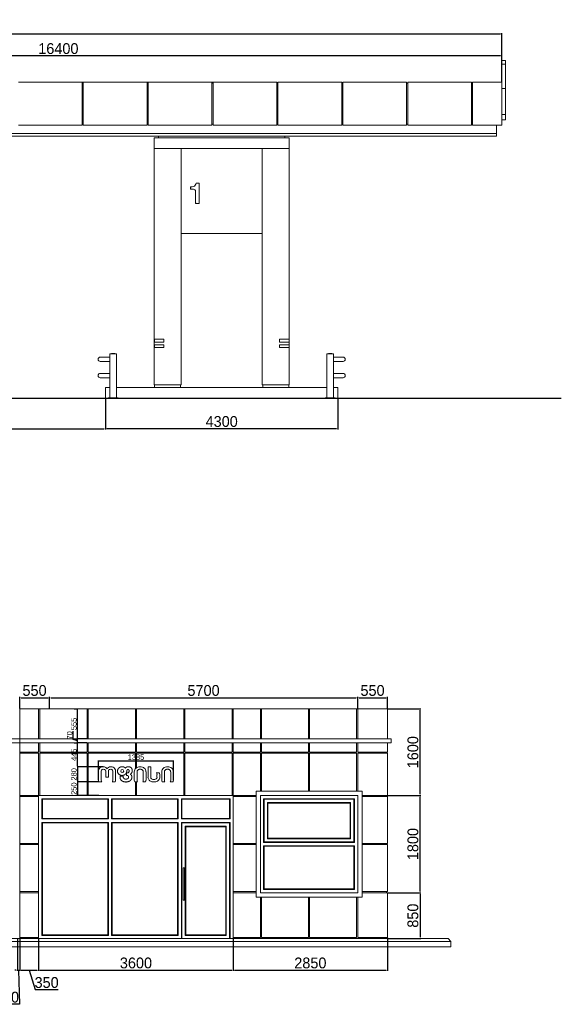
# Model space of a CAD drawing. Header units: feet. Extents: x 1702076 to 2088321, y 4853006 to 4922488.
# Tile 16 of 25: x 1840060 to 1850075, y 4870465 to 4888685. Entities that reach past the tile are written whole.
import ezdxf

# ---------------------------------------------------------------- set-up
doc = ezdxf.new("R2010")
doc.units = ezdxf.units.FT
doc.header["$MEASUREMENT"] = 0
doc.header["$PDMODE"] = 98
doc.header["$PDSIZE"] = 0.3
doc.dimstyles.new('ISO-25', dxfattribs={"dimscale": 15, "dimtxt": 20, "dimasz": 2.5, "dimexe": 1.25, "dimexo": 0.625, "dimgap": 3, "dimtad": 1, "dimdec": 0, "dimtxsty": 'Standard', "dimcen": 2.5, "dimadec": 0, "dimazin": 0, "dimtfac": 1, "dimtdec": 0, "dimtmove": 0, "dimatfit": 3, "dimfxl": 1.25, "dimarcsym": 0})

# ---------------------------------------------------------------- blocks, each defined once
blk = doc.blocks.new('*D5366')
at = {"color": 0, "lineweight": -2, "transparency": 16777216}
for p, q in [((1828675, 4887537), (1828675, 4888435)), ((1828700, 4888422), (1848950, 4888422)), ((1848975, 4887537), (1848975, 4888435))]:
    blk.add_line(p, q, dxfattribs=at)
at = {"color": 0, "lineweight": 5, "transparency": 16777216}
for points in [[(1828700, 4888426), (1828700, 4888418), (1828675, 4888422)], [(1848950, 4888426), (1848950, 4888418), (1848975, 4888422)]]:
    blk.add_solid(points, dxfattribs=at)
at = {"layer": 'Defpoints', "color": 0, "lineweight": 5, "transparency": 16777216}
for p in [(1848975, 4888422), (1828675, 4887530), (1848975, 4887530)]:
    blk.add_point(p, dxfattribs=at)
at = {"color": 0, "lineweight": 5, "transparency": 16777216, "insert": (1838825, 4888554), "char_height": 200, "attachment_point": 5}
blk.add_mtext('20300', dxfattribs=at)
blk = doc.blocks.new('*D5367')
at = {"color": 0, "lineweight": -2, "transparency": 16777216}
for p, q in [((1832575, 4886837), (1832575, 4888030)), ((1848950, 4888017), (1832600, 4888017)), ((1848975, 4887537), (1848975, 4888030))]:
    blk.add_line(p, q, dxfattribs=at)
at = {"color": 0, "lineweight": 5, "transparency": 16777216}
for points in [[(1832600, 4888021), (1832600, 4888013), (1832575, 4888017)], [(1848950, 4888021), (1848950, 4888013), (1848975, 4888017)]]:
    blk.add_solid(points, dxfattribs=at)
at = {"layer": 'Defpoints', "color": 0, "lineweight": 5, "transparency": 16777216}
for p in [(1832575, 4888017), (1848975, 4887530), (1832575, 4886830)]:
    blk.add_point(p, dxfattribs=at)
at = {"color": 0, "lineweight": 5, "transparency": 16777216, "insert": (1840775, 4888149), "char_height": 200, "attachment_point": 5}
blk.add_mtext('16400', dxfattribs=at)
blk = doc.blocks.new('*D5369')
at = {"color": 0, "lineweight": -2, "transparency": 16777216}
for p, q in [((1835875, 4881674), (1835875, 4881104)), ((1841645, 4881674), (1841645, 4881104)), ((1835900, 4881116), (1841620, 4881116))]:
    blk.add_line(p, q, dxfattribs=at)
at = {"color": 0, "lineweight": 5, "transparency": 16777216}
for points in [[(1835900, 4881120), (1835900, 4881112), (1835875, 4881116)], [(1841620, 4881120), (1841620, 4881112), (1841645, 4881116)]]:
    blk.add_solid(points, dxfattribs=at)
at = {"layer": 'Defpoints', "color": 0, "lineweight": 5, "transparency": 16777216}
for p in [(1835875, 4881680), (1841645, 4881680), (1841645, 4881116)]:
    blk.add_point(p, dxfattribs=at)
at = {"color": 0, "lineweight": 5, "transparency": 16777216, "insert": (1838760, 4881248), "char_height": 200, "attachment_point": 5}
blk.add_mtext('5770', dxfattribs=at)
blk = doc.blocks.new('*D5370')
at = {"color": 0, "lineweight": -2, "transparency": 16777216}
for p, q in [((1841645, 4881674), (1841645, 4881104)), ((1845945, 4881674), (1845945, 4881104)), ((1845920, 4881116), (1841670, 4881116))]:
    blk.add_line(p, q, dxfattribs=at)
at = {"color": 0, "lineweight": 5, "transparency": 16777216}
for points in [[(1841670, 4881120), (1841670, 4881112), (1841645, 4881116)], [(1845920, 4881120), (1845920, 4881112), (1845945, 4881116)]]:
    blk.add_solid(points, dxfattribs=at)
at = {"layer": 'Defpoints', "color": 0, "lineweight": 5, "transparency": 16777216}
for p in [(1841645, 4881680), (1845945, 4881680), (1841645, 4881116)]:
    blk.add_point(p, dxfattribs=at)
at = {"color": 0, "lineweight": 5, "transparency": 16777216, "insert": (1843795, 4881248), "char_height": 200, "attachment_point": 5}
blk.add_mtext('4300', dxfattribs=at)
blk = doc.blocks.new('*D5383')
at = {"color": 0, "lineweight": -2, "transparency": 16777216}
for p, q in [((1840060, 4871674), (1840060, 4871085)), ((1840410, 4871674), (1840410, 4871085)), ((1840085, 4871098), (1840385, 4871098)), ((1840235, 4871098), (1840344, 4870736)), ((1840344, 4870736), (1840771, 4870736))]:
    blk.add_line(p, q, dxfattribs=at)
at = {"color": 0, "lineweight": 5, "transparency": 16777216}
for points in [[(1840085, 4871102), (1840085, 4871093), (1840060, 4871098)], [(1840385, 4871102), (1840385, 4871093), (1840410, 4871098)]]:
    blk.add_solid(points, dxfattribs=at)
at = {"layer": 'Defpoints', "color": 0, "lineweight": 5, "transparency": 16777216}
for p in [(1840060, 4871680), (1840410, 4871680), (1840410, 4871098)]:
    blk.add_point(p, dxfattribs=at)
at = {"color": 0, "lineweight": 5, "transparency": 16777216, "insert": (1840558, 4870867), "char_height": 200, "attachment_point": 5}
blk.add_mtext('350', dxfattribs=at)
blk = doc.blocks.new('*D5384')
at = {"color": 0, "lineweight": -2, "transparency": 16777216}
for p, q in [((1840410, 4871674), (1840410, 4871085)), ((1844010, 4871674), (1844010, 4871085)), ((1840435, 4871098), (1843985, 4871098))]:
    blk.add_line(p, q, dxfattribs=at)
at = {"color": 0, "lineweight": 5, "transparency": 16777216}
for points in [[(1840435, 4871102), (1840435, 4871093), (1840410, 4871098)], [(1843985, 4871102), (1843985, 4871093), (1844010, 4871098)]]:
    blk.add_solid(points, dxfattribs=at)
at = {"layer": 'Defpoints', "color": 0, "lineweight": 5, "transparency": 16777216}
for p in [(1840410, 4871680), (1844010, 4871680), (1844010, 4871098)]:
    blk.add_point(p, dxfattribs=at)
at = {"color": 0, "lineweight": 5, "transparency": 16777216, "insert": (1842210, 4871229), "char_height": 200, "attachment_point": 5}
blk.add_mtext('3600', dxfattribs=at)
blk = doc.blocks.new('*D5385')
at = {"color": 0, "lineweight": -2, "transparency": 16777216}
for p, q in [((1844010, 4871674), (1844010, 4871085)), ((1846860, 4871694), (1846860, 4871085)), ((1844035, 4871098), (1846835, 4871098))]:
    blk.add_line(p, q, dxfattribs=at)
at = {"color": 0, "lineweight": 5, "transparency": 16777216}
for points in [[(1844035, 4871102), (1844035, 4871093), (1844010, 4871098)], [(1846835, 4871102), (1846835, 4871093), (1846860, 4871098)]]:
    blk.add_solid(points, dxfattribs=at)
at = {"layer": 'Defpoints', "color": 0, "lineweight": 5, "transparency": 16777216}
for p in [(1844010, 4871680), (1846860, 4871700), (1846860, 4871098)]:
    blk.add_point(p, dxfattribs=at)
at = {"color": 0, "lineweight": 5, "transparency": 16777216, "insert": (1845435, 4871229), "char_height": 200, "attachment_point": 5}
blk.add_mtext('2850', dxfattribs=at)
blk = doc.blocks.new('*D5387')
at = {"color": 0, "lineweight": -2, "transparency": 16777216}
for p, q in [((1840060, 4875937), (1840060, 4876152)), ((1840085, 4876139), (1840585, 4876139)), ((1840610, 4875937), (1840610, 4876152))]:
    blk.add_line(p, q, dxfattribs=at)
at = {"color": 0, "lineweight": 5, "transparency": 16777216}
for points in [[(1840085, 4876143), (1840085, 4876135), (1840060, 4876139)], [(1840585, 4876143), (1840585, 4876135), (1840610, 4876139)]]:
    blk.add_solid(points, dxfattribs=at)
at = {"layer": 'Defpoints', "color": 0, "lineweight": 5, "transparency": 16777216}
for p in [(1840610, 4876139), (1840060, 4875930), (1840610, 4875930)]:
    blk.add_point(p, dxfattribs=at)
at = {"color": 0, "lineweight": 5, "transparency": 16777216, "insert": (1840335, 4876271), "char_height": 200, "attachment_point": 5}
blk.add_mtext('550', dxfattribs=at)
blk = doc.blocks.new('*D5388')
at = {"color": 0, "lineweight": -2, "transparency": 16777216}
for p, q in [((1840610, 4875937), (1840610, 4876152)), ((1840635, 4876139), (1846285, 4876139)), ((1846310, 4875937), (1846310, 4876152))]:
    blk.add_line(p, q, dxfattribs=at)
at = {"color": 0, "lineweight": 5, "transparency": 16777216}
for points in [[(1840635, 4876143), (1840635, 4876135), (1840610, 4876139)], [(1846285, 4876143), (1846285, 4876135), (1846310, 4876139)]]:
    blk.add_solid(points, dxfattribs=at)
at = {"layer": 'Defpoints', "color": 0, "lineweight": 5, "transparency": 16777216}
for p in [(1846310, 4876139), (1840610, 4875930), (1846310, 4875930)]:
    blk.add_point(p, dxfattribs=at)
at = {"color": 0, "lineweight": 5, "transparency": 16777216, "insert": (1843460, 4876271), "char_height": 200, "attachment_point": 5}
blk.add_mtext('5700', dxfattribs=at)
blk = doc.blocks.new('*D5389')
at = {"color": 0, "lineweight": -2, "transparency": 16777216}
for p, q in [((1846310, 4875937), (1846310, 4876152)), ((1846335, 4876139), (1846835, 4876139)), ((1846860, 4875937), (1846860, 4876152))]:
    blk.add_line(p, q, dxfattribs=at)
at = {"color": 0, "lineweight": 5, "transparency": 16777216}
for points in [[(1846335, 4876143), (1846335, 4876135), (1846310, 4876139)], [(1846835, 4876143), (1846835, 4876135), (1846860, 4876139)]]:
    blk.add_solid(points, dxfattribs=at)
at = {"layer": 'Defpoints', "color": 0, "lineweight": 5, "transparency": 16777216}
for p in [(1846860, 4876139), (1846310, 4875930), (1846860, 4875930)]:
    blk.add_point(p, dxfattribs=at)
at = {"color": 0, "lineweight": 5, "transparency": 16777216, "insert": (1846585, 4876271), "char_height": 200, "attachment_point": 5}
blk.add_mtext('550', dxfattribs=at)
blk = doc.blocks.new('*D5390')
at = {"color": 0, "lineweight": -2, "transparency": 16777216}
for p, q in [((1846867, 4872530), (1847475, 4872530)), ((1847463, 4872505), (1847463, 4871705)), ((1846867, 4871680), (1847475, 4871680))]:
    blk.add_line(p, q, dxfattribs=at)
at = {"color": 0, "lineweight": 5, "transparency": 16777216}
for points in [[(1847459, 4872505), (1847467, 4872505), (1847463, 4872530)], [(1847459, 4871705), (1847467, 4871705), (1847463, 4871680)]]:
    blk.add_solid(points, dxfattribs=at)
at = {"layer": 'Defpoints', "color": 0, "lineweight": 5, "transparency": 16777216}
for p in [(1846860, 4872530), (1846860, 4871680), (1847463, 4871680)]:
    blk.add_point(p, dxfattribs=at)
at = {"color": 0, "lineweight": 5, "transparency": 16777216, "insert": (1847332, 4872105), "char_height": 200, "attachment_point": 5, "rotation": 90}
blk.add_mtext('850', dxfattribs=at)
blk = doc.blocks.new('*D5391')
at = {"color": 0, "lineweight": -2, "transparency": 16777216}
for p, q in [((1846867, 4874330), (1847475, 4874330)), ((1847463, 4872555), (1847463, 4874305)), ((1846867, 4872530), (1847475, 4872530))]:
    blk.add_line(p, q, dxfattribs=at)
at = {"color": 0, "lineweight": 5, "transparency": 16777216}
for points in [[(1847459, 4874305), (1847467, 4874305), (1847463, 4874330)], [(1847459, 4872555), (1847467, 4872555), (1847463, 4872530)]]:
    blk.add_solid(points, dxfattribs=at)
at = {"layer": 'Defpoints', "color": 0, "lineweight": 5, "transparency": 16777216}
for p in [(1846860, 4874330), (1847463, 4874330), (1846860, 4872530)]:
    blk.add_point(p, dxfattribs=at)
at = {"color": 0, "lineweight": 5, "transparency": 16777216, "insert": (1847332, 4873430), "char_height": 200, "attachment_point": 5, "rotation": 90}
blk.add_mtext('1800', dxfattribs=at)
blk = doc.blocks.new('*D5392')
at = {"color": 0, "lineweight": -2, "transparency": 16777216}
for p, q in [((1846867, 4875930), (1847475, 4875930)), ((1847463, 4874355), (1847463, 4875905)), ((1846867, 4874330), (1847475, 4874330))]:
    blk.add_line(p, q, dxfattribs=at)
at = {"color": 0, "lineweight": 5, "transparency": 16777216}
for points in [[(1847459, 4875905), (1847467, 4875905), (1847463, 4875930)], [(1847459, 4874355), (1847467, 4874355), (1847463, 4874330)]]:
    blk.add_solid(points, dxfattribs=at)
at = {"layer": 'Defpoints', "color": 0, "lineweight": 5, "transparency": 16777216}
for p in [(1846860, 4875930), (1847463, 4875930), (1846860, 4874330)]:
    blk.add_point(p, dxfattribs=at)
at = {"color": 0, "lineweight": 5, "transparency": 16777216, "insert": (1847332, 4875130), "char_height": 200, "attachment_point": 5, "rotation": 90}
blk.add_mtext('1600', dxfattribs=at)
blk = doc.blocks.new('A$C5dcad150')
at = {"color": 0, "linetype": 'Continuous', "lineweight": 0, "extrusion": (0, 1, 0)}
for p, q in [((18300, 10717), (18370, 10717)), ((18300, 10647), (18370, 10647)), ((9360, 10317), (10540, 10317)), ((10560, 10317), (10540, 10317)), ((10540, 9517), (10540, 10317)), ((10540, 10297), (10560, 10297)), ((10560, 10317), (11740, 10317)), ((10560, 10317), (10560, 9517)), ((11760, 10317), (11740, 10317)), ((11740, 9517), (11740, 10317)), ((11740, 10297), (11760, 10297)), ((11760, 10317), (12940, 10317)), ((11760, 10317), (11760, 9517)), ((12960, 10317), (12940, 10317)), ((12940, 9517), (12940, 10317)), ((12940, 10297), (12960, 10297)), ((12960, 10317), (14140, 10317)), ((12960, 10317), (12960, 9517)), ((14140, 9517), (14140, 10317)), ((14140, 10297), (14160, 10297)), ((14160, 10317), (15340, 10317)), ((14160, 10317), (14160, 9517)), ((15340, 9517), (15340, 10317)), ((15340, 10297), (15360, 10297)), ((15360, 10317), (16540, 10317)), ((15360, 10317), (15360, 9517)), ((16540, 9517), (16540, 10317)), ((16540, 10297), (16560, 10297)), ((16560, 10317), (17740, 10317)), ((16560, 10317), (16560, 9517)), ((17740, 9517), (17740, 10317)), ((17740, 10297), (17760, 10297)), ((17760, 9517), (17760, 10317)), ((17760, 10317), (18300, 10317)), ((18300, 10317), (18300, 9517)), ((18300, 10197), (18370, 10197)), ((18300, 9717), (18370, 9717)), ((18370, 9617), (18370, 9717)), ((10540, 9517), (9360, 9517)), ((10560, 9537), (10540, 9537)), ((11740, 9517), (10560, 9517)), ((11760, 9537), (11740, 9537)), ((12940, 9517), (11760, 9517)), ((12960, 9537), (12940, 9537)), ((14140, 9517), (12960, 9517)), ((14160, 9537), (14140, 9537)), ((15340, 9517), (14160, 9517)), ((15360, 9537), (15340, 9537)), ((16540, 9517), (15360, 9517)), ((16560, 9537), (16540, 9537)), ((17740, 9517), (16560, 9517)), ((17760, 9537), (17740, 9537)), ((18300, 9517), (17760, 9517)), ((18200, 9517), (18200, 9367)), ((18300, 9617), (18370, 9617)), ((18300, 9617), (18370, 9617)), ((18370, 9617), (18370, 9617)), ((18370, 9617), (18370, 9617)), ((-1900, 9367), (18200, 9367)), ((-1900, 9367), (18200, 9367)), ((18200, 9317), (-1900, 9317)), ((11950, 9287), (11950, 9317)), ((14290, 9287), (14290, 9317)), ((18200, 9367), (18200, 9317)), ((11870, 9287), (11870, 9087)), ((14370, 9287), (11870, 9287)), ((14370, 9287), (14370, 9087)), ((11870, 8667), (11870, 9087)), ((14370, 9087), (11870, 9087)), ((12370, 9087), (12370, 8667)), ((13870, 8667), (13870, 9087)), ((14370, 9087), (14370, 8667)), ((11870, 8667), (11870, 5557)), ((12370, 8667), (12370, 4717)), ((13870, 4717), (13870, 8667)), ((14370, 8667), (14370, 5557)), ((12704, 8449), (12648, 8449)), ((12704, 8449), (12694, 8439)), ((12704, 8067), (12704, 8449)), ((12554, 8379), (12543, 8379)), ((12543, 8379), (12553, 8369)), ((12543, 8379), (12543, 8333)), ((12543, 8333), (12553, 8343)), ((12543, 8333), (12598, 8333)), ((12635, 8295), (12635, 8067)), ((12635, 8067), (12645, 8077)), ((12635, 8067), (12704, 8067)), ((12704, 8067), (12694, 8077)), ((13870, 7517), (12370, 7517)), ((11870, 5557), (11870, 5507)), ((12050, 5557), (11870, 5557)), ((11870, 5507), (11870, 5457)), ((11870, 5507), (12050, 5507)), ((11875, 5557), (11875, 5507)), ((12050, 5507), (12050, 5557)), ((14190, 5507), (14190, 5557)), ((14370, 5557), (14190, 5557)), ((14190, 5507), (14370, 5507)), ((14365, 5557), (14365, 5507)), ((14370, 5507), (14370, 5557)), ((14370, 5507), (14370, 5457)), ((11055, 5287), (11053, 5287)), ((11053, 4472), (11053, 5287)), ((11173, 5287), (11055, 5287)), ((11173, 4472), (11173, 5287)), ((11870, 5457), (11870, 5407)), ((12050, 5457), (11870, 5457)), ((11870, 5407), (11870, 4717)), ((11870, 5407), (12050, 5407)), ((11875, 5457), (11875, 5407)), ((12050, 5407), (12050, 5457)), ((14190, 5457), (14190, 5407)), ((14370, 5457), (14190, 5457)), ((14190, 5407), (14370, 5407)), ((14365, 5457), (14365, 5407)), ((14370, 5407), (14370, 5457)), ((14370, 5407), (14370, 4717)), ((15066, 5287), (15184, 5287)), ((15066, 5287), (15066, 4472)), ((15184, 5287), (15186, 5287)), ((15186, 5287), (15186, 4472)), ((11053, 5227), (10875, 5227)), ((10875, 5147), (11053, 5147)), ((15364, 5227), (15186, 5227)), ((15186, 5147), (15364, 5147)), ((11053, 4927), (10875, 4927)), ((15364, 4927), (15186, 4927)), ((10875, 4847), (11053, 4847)), ((15186, 4847), (15364, 4847)), ((10970, 4667), (11053, 4667)), ((10970, 4667), (10970, 4467)), ((11173, 4667), (11570, 4667)), ((14670, 4667), (11570, 4667)), ((12370, 4717), (11870, 4717)), ((11880, 4667), (11880, 4717)), ((12360, 4667), (12360, 4717)), ((14370, 4717), (13870, 4717)), ((13880, 4667), (13880, 4717)), ((14360, 4667), (14360, 4717)), ((14670, 4667), (15066, 4667)), ((15186, 4667), (15270, 4667)), ((15270, 4667), (15270, 4467)), ((10970, 4467), (11023, 4467)), ((11203, 4472), (11023, 4472)), ((11023, 4467), (11023, 4472)), ((11203, 4467), (11023, 4467)), ((11203, 4467), (11203, 4472)), ((11203, 4467), (11570, 4467)), ((14670, 4467), (11570, 4467)), ((14670, 4467), (15036, 4467)), ((15036, 4472), (15216, 4472)), ((15036, 4472), (15036, 4467)), ((15036, 4467), (15216, 4467)), ((15216, 4472), (15216, 4467)), ((15216, 4467), (15270, 4467))]:
    blk.add_line(p, q, dxfattribs=at)
at = {"lineweight": 30}
blk.add_lwpolyline([(-3100, 4467), (19400, 4467)], dxfattribs=at)
at = {"color": 0, "linetype": 'Continuous', "lineweight": 0, "extrusion": (0, 0, -1)}
for centre, radius, start, end in [((-12554, 8526), 147, 253.9286, 270), ((-12574, 8455), 73.7, 185.0063, 253.9286), ((-12598, 8295), 37.5, 90, 180), ((-11113, 5112), 185, 71.0754, 108.9246), ((-15126, 5112), 185, 71.0754, 108.9246), ((-10875, 5187), 40, 270, 90), ((-15364, 5187), 40, 90, 270), ((-10875, 4887), 40, 270, 90), ((-15364, 4887), 40, 90, 270)]:
    blk.add_arc(centre, radius, start, end, dxfattribs=at)
at = {"color": 0, "linetype": 'Continuous', "lineweight": 0}
for points, weights, knots in [([(18300, 10717), (18300, 10717), (18300, 10712), (18300, 10701), (18300, 10687)], [0.903578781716, 0.889422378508, 1, 0.803944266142, 1], [7.727312, 7.727312, 7.727312, 8.445747, 8.445747, 9.719543, 9.719543, 9.719543]), ([(18300, 10647), (18300, 10647), (18300, 10647), (18300, 10647), (18300, 10646), (18300, 10526), (18300, 10442), (18300, 10393), (18300, 10323), (18300, 10320), (18300, 10317)], [0.917855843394, 0.924272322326, 1, 0.834523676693, 1, 0.892644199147, 1, 0.920263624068, 1, 0.996029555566, 0.992454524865], [3.567416, 3.567416, 3.567416, 4.101502, 4.101502, 5.268559, 5.268559, 6.203796, 6.203796, 7.007882, 7.007882, 7.047921, 7.047921, 7.047921])]:
    blk.add_rational_spline(points, weights, degree=2, knots=knots, dxfattribs=at)
blk.add_rational_spline([(18300, 10687), (18300, 10667), (18300, 10647)], [1, 0.980617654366, 0.966329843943], degree=2, dxfattribs=at)
for points, knots in [([(18370, 10717), (18370, 10717), (18370, 10717), (18370, 10717), (18370, 10716), (18370, 10714), (18370, 10712), (18370, 10708), (18370, 10706), (18370, 10700), (18370, 10698), (18370, 10692), (18370, 10689), (18370, 10687)], [-42.882569, -42.882569, -42.882569, -42.882569, -42.05044, -42.05044, -33.492871, -33.492871, -25.11128, -25.11128, -16.96365, -16.96365, -8.501115, -8.501115, 0, 0, 0, 0]), ([(18370, 10647), (18370, 10647), (18370, 10647), (18370, 10647), (18370, 10647), (18370, 10647), (18370, 10647), (18370, 10647), (18370, 10647), (18370, 10646), (18370, 10646), (18370, 10642), (18370, 10638), (18370, 10627), (18370, 10619), (18370, 10580), (18370, 10549), (18370, 10492), (18370, 10465), (18370, 10442), (18370, 10441), (18370, 10439), (18370, 10438), (18370, 10421), (18370, 10403), (18370, 10363), (18370, 10341), (18370, 10298), (18370, 10277), (18370, 10238), (18370, 10220), (18370, 10204)], [-510.355088, -510.355088, -510.355088, -510.355088, -510.143517, -510.143517, -509.534846, -509.534846, -508.954671, -508.954671, -508.352326, -508.352326, -507.227335, -507.227335, -494.831263, -494.831263, -470.117036, -470.117036, -370.728115, -370.728115, -269.051614, -269.051614, -262.945155, -262.945155, -258.602221, -258.602221, -194.832952, -194.832952, -129.120568, -129.120568, -65.485114, -65.485114, 0, 0, 0, 0]), ([(18370, 10204), (18370, 10203), (18370, 10201), (18370, 10198), (18370, 10197), (18370, 10197)], [-16.557237, -16.557237, -16.557237, -16.557237, -8.278618, -8.278618, 0, 0, 0, 0]), ([(18370, 10197), (18370, 10162), (18370, 10124), (18370, 10075), (18370, 10067), (18370, 10054), (18370, 10045), (18370, 9999), (18370, 9962), (18370, 9885), (18370, 9848), (18370, 9779), (18370, 9749), (18370, 9724), (18370, 9724), (18370, 9723), (18370, 9723), (18370, 9722), (18370, 9722), (18370, 9719), (18370, 9718), (18370, 9717), (18370, 9717), (18370, 9717)], [-3532.598961, -3532.598961, -3532.598961, -3532.598961, -3187.564884, -3187.564884, -3102.18954, -3102.18954, -2868.30288, -2868.30288, -1965.730116, -1965.730116, -1028.305041, -1028.305041, -86.179929, -86.179929, -85.389041, -85.389041, -82.877839, -82.877839, -77.874731, -77.874731, -57.841162, -57.841162, -50.679869, -50.679869, -50.679869, -50.679869]), ([(12656, 8439), (12656, 8439), (12656, 8439), (12656, 8440), (12655, 8441), (12653, 8443), (12652, 8444), (12651, 8445), (12650, 8446), (12649, 8448), (12648, 8448), (12648, 8449), (12648, 8449), (12648, 8449)], [-0.005663, -0.005663, -0.005663, -0.005663, 0, 0, 3.935442, 3.935442, 7.779508, 7.779508, 12.097227, 12.097227, 15.424738, 15.424738, 18.36786, 18.36786, 18.36786, 18.36786])]:
    blk.add_open_spline(points, degree=3, knots=knots, dxfattribs=at)
blk.add_open_spline([(18370, 10687), (18370, 10674), (18370, 10660), (18370, 10647)], degree=3, dxfattribs=at)
blk = doc.blocks.new('A$C152757c1')
at = {"color": 0, "linetype": 'Continuous', "lineweight": 0, "extrusion": (0, 1, 0)}
for p, q in [((27981, 3322), (28331, 3322)), ((27981, 2767), (27981, 3322)), ((27981, 3322), (27981, 3322)), ((28331, 2767), (28331, 3322)), ((28331, 3322), (28351, 3322)), ((29226, 3322), (28351, 3322)), ((28351, 2767), (28351, 3322)), ((29226, 2767), (29226, 3322)), ((29226, 3322), (29246, 3322)), ((30121, 3322), (29246, 3322)), ((29246, 3322), (29246, 2767)), ((30121, 3322), (30141, 3322)), ((30121, 2767), (30121, 3322)), ((31016, 3322), (30141, 3322)), ((30141, 3322), (30141, 2767)), ((31016, 3322), (31036, 3322)), ((31016, 2767), (31016, 3322)), ((31911, 3322), (31036, 3322)), ((31036, 3322), (31036, 2767)), ((31911, 3322), (31931, 3322)), ((31911, 2767), (31911, 3322)), ((32431, 3322), (31931, 3322)), ((31931, 3322), (31931, 2767)), ((32431, 3322), (32451, 3322)), ((32431, 2767), (32431, 3322)), ((33321, 3322), (32451, 3322)), ((32451, 3322), (32451, 2767)), ((33321, 3322), (33341, 3322)), ((33321, 2767), (33321, 3322)), ((34211, 3322), (33341, 3322)), ((33341, 3322), (33341, 2767)), ((34211, 3322), (34231, 3322)), ((34211, 2767), (34211, 3322)), ((34231, 3322), (34781, 3322)), ((34231, 3322), (34231, 2767)), ((34781, 2767), (34781, 3322)), ((27361, 2767), (27981, 2767)), ((27981, 2767), (27981, 2697)), ((34851, 2767), (27981, 2767)), ((27981, 2697), (27981, 2767)), ((34851, 2767), (34851, 2697)), ((27361, 2697), (27981, 2697)), ((27981, 2522), (27981, 2697)), ((34851, 2697), (27981, 2697)), ((28331, 2522), (28331, 2697)), ((28351, 2522), (28351, 2697)), ((29226, 2522), (29226, 2697)), ((29246, 2697), (29246, 2522)), ((30121, 2522), (30121, 2697)), ((30141, 2697), (30141, 2522)), ((31016, 2522), (31016, 2697)), ((31036, 2697), (31036, 2522)), ((31911, 2522), (31911, 2697)), ((31931, 2697), (31931, 2522)), ((32431, 2522), (32431, 2697)), ((32451, 2697), (32451, 2522)), ((33321, 2522), (33321, 2697)), ((33341, 2697), (33341, 2522)), ((34211, 2522), (34211, 2697)), ((34231, 2697), (34231, 2522)), ((34781, 2522), (34781, 2697)), ((27981, 2522), (28331, 2522)), ((27981, 2502), (27981, 2522)), ((27981, 1722), (27981, 2502)), ((28331, 2502), (27981, 2502)), ((28331, 1722), (28331, 2502)), ((28351, 2522), (29226, 2522)), ((28351, 1722), (28351, 2502)), ((29226, 2502), (28351, 2502)), ((29226, 1722), (29226, 2502)), ((29246, 2522), (30121, 2522)), ((30121, 2502), (29246, 2502)), ((29246, 2502), (29246, 1722)), ((30121, 2218), (30121, 2502)), ((30141, 2522), (31016, 2522)), ((30141, 2502), (30141, 2236)), ((31016, 2502), (30141, 2502)), ((31016, 1722), (31016, 2502)), ((31036, 2522), (31911, 2522)), ((31911, 2502), (31036, 2502)), ((31036, 2502), (31036, 1722)), ((31911, 1722), (31911, 2502)), ((31931, 2522), (32431, 2522)), ((31931, 2502), (31931, 1722)), ((32431, 2502), (31931, 2502)), ((32431, 1802), (32431, 2502)), ((32451, 2522), (33321, 2522)), ((33321, 2502), (32451, 2502)), ((32451, 2502), (32451, 1802)), ((33321, 1802), (33321, 2502)), ((33341, 2522), (34211, 2522)), ((33341, 2502), (33341, 1802)), ((34211, 2502), (33341, 2502)), ((34211, 1802), (34211, 2502)), ((34231, 2522), (34781, 2522)), ((34231, 2502), (34231, 1802)), ((34781, 2502), (34231, 2502)), ((34761, 2502), (34761, 2522)), ((34781, 1722), (34781, 2502)), ((27981, 2272), (27981, 2272)), ((30354, 2252), (30354, 2057)), ((30405, 2252), (30354, 2252)), ((30405, 2062), (30405, 2252)), ((27981, 2072), (27981, 2072)), ((29439, 2171), (29439, 2004)), ((29490, 2003), (29490, 2171)), ((29571, 2171), (29571, 2063)), ((29571, 2063), (29621, 2063)), ((29621, 2063), (29621, 2171)), ((29702, 2171), (29702, 2003)), ((29753, 2004), (29753, 2171)), ((30100, 2157), (30100, 2004)), ((30152, 2003), (30152, 2157)), ((30266, 2157), (30266, 2003)), ((30317, 2004), (30317, 2157)), ((30563, 2143), (30513, 2143)), ((30520, 2111), (30520, 2062)), ((30571, 2062), (30571, 2111)), ((30608, 2157), (30608, 2004)), ((30659, 2003), (30659, 2157)), ((30773, 2157), (30773, 2003)), ((30824, 2004), (30824, 2157)), ((29447, 1972), (29498, 1972)), ((29694, 1972), (29745, 1972)), ((30108, 1972), (30159, 1972)), ((30121, 1722), (30121, 1972)), ((30141, 1972), (30141, 1722)), ((30258, 1972), (30309, 1972)), ((30616, 1972), (30667, 1972)), ((30765, 1972), (30816, 1972)), ((27981, 1702), (27981, 1722)), ((27981, 1722), (28331, 1722)), ((27981, 832), (27981, 1702)), ((28331, 1702), (27981, 1702)), ((28331, 1722), (28331, 1702)), ((28351, 1722), (28331, 1722)), ((28331, 832), (28331, 1702)), ((28351, 1722), (29226, 1722)), ((28391, 1662), (29621, 1662)), ((28391, 1287), (28391, 1662)), ((28391, 1662), (29621, 1662)), ((29611, 1652), (28401, 1652)), ((28401, 1652), (28401, 1297)), ((29611, 1652), (28401, 1652)), ((29246, 1722), (29226, 1722)), ((29246, 1722), (30121, 1722)), ((29611, 1297), (29611, 1652)), ((29621, 1662), (29621, 1287)), ((29681, 1662), (30911, 1662)), ((29681, 1287), (29681, 1662)), ((29681, 1662), (30911, 1662)), ((30901, 1652), (29691, 1652)), ((29691, 1652), (29691, 1297)), ((30901, 1652), (29691, 1652)), ((30141, 1722), (30121, 1722)), ((30141, 1722), (31016, 1722)), ((30901, 1297), (30901, 1652)), ((30911, 1662), (30911, 1287)), ((30971, 1287), (30971, 1662)), ((30971, 1662), (31871, 1662)), ((30981, 1652), (30981, 1297)), ((31861, 1652), (30981, 1652)), ((31036, 1722), (31016, 1722)), ((31036, 1722), (31911, 1722)), ((31861, 1297), (31861, 1652)), ((31871, 1662), (31871, 1287)), ((31931, 1722), (31911, 1722)), ((31931, 1702), (31931, 1722)), ((31931, 1722), (32351, 1722)), ((31931, 1702), (31931, 832)), ((32351, 1702), (31931, 1702)), ((32351, 1802), (32351, -158)), ((34311, 1802), (32351, 1802)), ((32431, -78), (32431, 1722)), ((32431, 1722), (34231, 1722)), ((32491, 852), (32491, 1662)), ((32491, 1662), (34171, 1662)), ((32501, 1652), (32501, 862)), ((34161, 1652), (32501, 1652)), ((34161, 862), (34161, 1652)), ((34171, 1662), (34171, 852)), ((34231, 1722), (34231, -78)), ((34311, -158), (34311, 1802)), ((34311, 1722), (34781, 1722)), ((34781, 1702), (34311, 1702)), ((34761, 1702), (34761, 1722)), ((34781, 832), (34781, 1702)), ((32561, 922), (32561, 1592)), ((32561, 1592), (34101, 1592)), ((32571, 1582), (32571, 932)), ((34091, 1582), (32571, 1582)), ((34091, 932), (34091, 1582)), ((34101, 1592), (34101, 922)), ((29621, 1287), (28391, 1287)), ((28401, 1297), (29611, 1297)), ((30911, 1287), (29681, 1287)), ((29691, 1297), (30901, 1297)), ((31871, 1287), (30971, 1287)), ((30981, 1297), (31861, 1297)), ((28391, -868), (28391, 1222)), ((28391, 1222), (29621, 1222)), ((28401, 1212), (28401, -858)), ((29611, 1212), (28401, 1212)), ((29611, -858), (29611, 1212)), ((29621, 1222), (29621, -868)), ((29681, -868), (29681, 1222)), ((29681, 1222), (30911, 1222)), ((29691, 1212), (29691, -858)), ((30901, 1212), (29691, 1212)), ((30901, -858), (30901, 1212)), ((30911, 1222), (30911, -868)), ((30971, -928), (30971, 1222)), ((30971, 1222), (31871, 1222)), ((30981, 1212), (30981, -928)), ((31861, 1212), (30981, 1212)), ((31041, -868), (31041, 1152)), ((31041, 1152), (31801, 1152)), ((31051, 1142), (31051, -858)), ((31791, 1142), (31051, 1142)), ((31791, -858), (31791, 1142)), ((31801, 1152), (31801, -868)), ((31861, -928), (31861, 1212)), ((31871, 1222), (31871, -928)), ((34101, 922), (32561, 922)), ((32571, 932), (34091, 932)), ((27981, 812), (27981, 832)), ((27981, 832), (28331, 832)), ((27981, -58), (27981, 812)), ((28331, 812), (27981, 812)), ((28331, 832), (28331, 812)), ((28331, -58), (28331, 812)), ((31931, 812), (31931, 832)), ((31931, 832), (32351, 832)), ((31931, 812), (31931, -58)), ((32351, 812), (31931, 812)), ((34171, 852), (32491, 852)), ((32491, -18), (32491, 792)), ((32491, 792), (34171, 792)), ((32501, 862), (34161, 862)), ((32501, 782), (32501, -8)), ((34161, 782), (32501, 782)), ((34161, -8), (34161, 782)), ((34171, 792), (34171, -18)), ((34311, 832), (34781, 832)), ((34781, 812), (34311, 812)), ((34761, 812), (34761, 832)), ((34781, -58), (34781, 812)), ((31006, -217), (31006, 382)), ((31007, 382), (31026, 382)), ((31026, -217), (31026, 382)), ((27981, -78), (27981, -58)), ((27981, -58), (28331, -58)), ((27981, -908), (27981, -78)), ((28331, -78), (27981, -78)), ((28331, -58), (28331, -78)), ((28331, -908), (28331, -78)), ((31931, -78), (31931, -58)), ((31931, -58), (32351, -58)), ((31931, -78), (31931, -908)), ((32351, -78), (31931, -78)), ((32351, -158), (34311, -158)), ((34231, -78), (32431, -78)), ((32431, -908), (32431, -158)), ((32451, -158), (32451, -908)), ((34171, -18), (32491, -18)), ((32501, -8), (34161, -8)), ((33321, -908), (33321, -158)), ((33341, -158), (33341, -908)), ((34211, -908), (34211, -158)), ((34231, -158), (34231, -908)), ((34311, -58), (34781, -58)), ((34781, -78), (34311, -78)), ((34761, -78), (34761, -58)), ((34781, -908), (34781, -78)), ((31007, -218), (31026, -218)), ((27981, -928), (27981, -908)), ((27981, -908), (28331, -908)), ((28331, -908), (28331, -928)), ((29621, -868), (28391, -868)), ((29621, -868), (28391, -868)), ((28401, -858), (29611, -858)), ((28401, -858), (29611, -858)), ((30911, -868), (29681, -868)), ((30911, -868), (29681, -868)), ((29691, -858), (30901, -858)), ((29691, -858), (30901, -858)), ((31801, -868), (31041, -868)), ((31051, -858), (31791, -858)), ((31931, -928), (31931, -908)), ((31931, -908), (32431, -908)), ((32451, -908), (33321, -908)), ((33341, -908), (34211, -908)), ((34231, -908), (34781, -908)), ((34761, -928), (34761, -908)), ((20481, -978), (35952, -978)), ((20481, -1078), (35952, -1078)), ((20531, -928), (35902, -928)), ((35952, -978), (35902, -928)), ((35952, -1078), (35952, -978))]:
    blk.add_line(p, q, dxfattribs=at)
at = {"color": 0, "linetype": 'Continuous', "lineweight": 0, "extrusion": (0, 0, -1)}
blk.add_circle((-29877, 2173), 28.7, dxfattribs=at)
at = {"color": 0, "linetype": 'Continuous', "lineweight": 0}
for centre, radius, start, end in [((29517, 2173), 78.8, 117.743, 181.4524), ((29524, 2152), 101, 62.3417, 115.6282), ((29547, 2194), 52.5, 20.1503, 62.3417), ((29645, 2194), 52.5, 117.6583, 159.8497), ((29668, 2152), 101, 64.3718, 117.6583), ((29675, 2173), 78.8, 358.5476, 62.257), ((30194, 2159), 93.6, 131.4001, 180.7368), ((30191, 2160), 90.7, 106.5035, 130.5704), ((30208, 2080), 172, 89.8815, 104.4166), ((30209, 2080), 172, 75.5834, 90.1185), ((30226, 2160), 90.7, 49.4296, 73.4965), ((30223, 2159), 93.6, 359.2632, 48.5999), ((30701, 2159), 93.6, 131.4001, 180.7368), ((30698, 2160), 90.7, 106.5035, 130.5704), ((30716, 2080), 172, 89.8815, 104.4166), ((30716, 2080), 172, 75.5834, 90.1185), ((30733, 2160), 90.7, 49.4296, 73.4965), ((30730, 2159), 93.6, 359.2632, 48.5999), ((30449, 2067), 96.2, 185.8974, 219.5566), ((30450, 2075), 102, 222.9621, 257.536), ((30476, 2074), 101, 282.6796, 317.7905), ((30485, 2062), 86, 319.6655, 359.4855), ((30500, 2111), 71.1, 0, 27.2667), ((29514, 2006), 75.4, 181.6323, 206.5631), ((29678, 2006), 75.4, 333.4369, 358.3677), ((30176, 2006), 75.4, 181.6323, 206.5631), ((30241, 2006), 75.4, 333.4369, 358.3677), ((30462, 2139), 167, 258.0221, 282.2436), ((30683, 2006), 75.4, 181.6323, 206.5631), ((30749, 2006), 75.4, 333.4369, 358.3677), ((31016, 316), 13.3, 138.5904, 221.4096), ((31016, 316), 13.3, 0, 41.4096), ((31016, 316), 13.3, 318.5904, 0)]:
    blk.add_arc(centre, radius, start, end, dxfattribs=at)
at = {"color": 0, "linetype": 'Continuous', "lineweight": 0, "extrusion": (0, 0, -1)}
for centre, radius, start, end in [((-29526, 2172), 36.2, 358.5552, 66.081), ((-29531, 2160), 48.5, 66.081, 113.919), ((-29534, 2171), 37.3, 116.1779, 180.7798), ((-29658, 2171), 37.3, 359.2202, 63.8221), ((-29661, 2160), 48.5, 66.081, 113.919), ((-29666, 2172), 36.2, 113.919, 181.4448), ((-30200, 2159), 48.6, 358.3168, 43.6773), ((-30199, 2158), 48, 45.4377, 78.2024), ((-30208, 2106), 101, 79.19, 90.4648), ((-30209, 2106), 101, 89.5352, 100.81), ((-30218, 2158), 48, 101.7976, 134.5623), ((-30217, 2159), 48.6, 136.3227, 181.6832), ((-30707, 2159), 48.6, 358.3168, 43.6773), ((-30706, 2158), 48, 45.4377, 78.2024), ((-30715, 2106), 101, 79.19, 90.4648), ((-30717, 2106), 101, 89.5352, 100.81), ((-30726, 2158), 48, 101.7976, 134.5623), ((-30724, 2159), 48.6, 136.3227, 181.6832), ((-30447, 2062), 42, 310.9322, 359.9605), ((-30456, 2073), 56.2, 280.2993, 309.7954), ((-30462, 2119), 102, 260.8559, 279.1441), ((-30469, 2075), 57.5, 231.0012, 261.0375), ((-30473, 2065), 47.4, 183.9964, 227.4902), ((-30418, 2106), 103, 158.5962, 177.2164), ((-29553, 2003), 63.3, 330.9965, 0.0133), ((-29639, 2003), 63.3, 179.9867, 209.0035), ((-30215, 2003), 63.3, 330.9965, 0.0133), ((-30202, 2003), 63.3, 179.9867, 209.0035), ((-30722, 2003), 63.3, 330.9965, 0.0133), ((-30710, 2003), 63.3, 179.9867, 209.0035), ((-31007, 382), 0.667, 360, 90), ((-31026, 382), 0.667, 90, 180), ((-31016, -151), 13.3, 318.5904, 41.4096), ((-31016, -151), 13.3, 138.5904, 180), ((-31016, -151), 13.3, 180, 221.4096), ((-31007, -217), 0.667, 270, 0), ((-31026, -217), 0.667, 180, 270)]:
    blk.add_arc(centre, radius, start, end, dxfattribs=at)
at = {"color": 0, "linetype": 'Continuous', "lineweight": 0}
for points, weights, knots in [([(29822, 2235), (29810, 2226), (29801, 2213), (29776, 2172), (29801, 2131)], [1, 0.981091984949, 1, 0.851227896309, 1], [25.711352, 25.711352, 25.711352, 26.100894, 26.100894, 27.205846, 27.205846, 27.205846]), ([(29934, 2228), (29920, 2245), (29899, 2250), (29876, 2255), (29853, 2250)], [1, 0.945522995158, 1, 0.97614361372, 1], [24.189703, 24.189703, 24.189703, 24.852901, 24.852901, 25.290639, 25.290639, 25.290639]), ([(29904, 2097), (29921, 2101), (29933, 2113), (29954, 2131), (29959, 2158), (29961, 2167), (29961, 2176), (29961, 2187), (29970, 2195), (29982, 2206), (29996, 2197), (30003, 2192), (30003, 2185), (30003, 2176), (30003, 2167), (30002, 2138), (29973, 2138)], [1, 0.971755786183, 1, 0.950980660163, 1, 0.994247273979, 1, 0.905108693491, 1, 0.802231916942, 1, 0.884127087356, 1, 0.999738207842, 1, 0.723100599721, 1], [0, 0, 0, 0.476472, 0.476472, 1.105281, 1.105281, 1.319911, 1.319911, 2.198233, 2.198233, 3.477777, 3.477777, 4.450125, 4.450125, 4.49589, 4.49589, 6.020921, 6.020921, 6.020921]), ([(30051, 2224), (30038, 2244), (30015, 2249), (29997, 2253), (29979, 2252), (29951, 2251), (29934, 2228)], [1, 0.927406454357, 1, 0.9921264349, 1, 0.899572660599, 1], [22.267795, 22.267795, 22.267795, 23.03455, 23.03455, 23.28569, 23.28569, 24.189703, 24.189703, 24.189703]), ([(30026, 2114), (30042, 2123), (30051, 2138), (30077, 2181), (30051, 2224)], [1, 0.964869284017, 1, 0.858827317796, 1], [20.660452, 20.660452, 20.660452, 21.192154, 21.192154, 22.267795, 22.267795, 22.267795]), ([(29840, 2036), (29853, 1994), (29895, 1979), (29950, 1960), (30003, 1982), (30030, 1993), (30045, 2019), (30050, 2027), (30052, 2036), (30058, 2060), (30052, 2085)], [1, 0.892198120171, 1, 0.936110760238, 1, 0.946136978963, 1, 0.989407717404, 1, 0.973109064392, 1], [16.827045, 16.827045, 16.827045, 17.76426, 17.76426, 18.483044, 18.483044, 19.14246, 19.14246, 19.433816, 19.433816, 19.89868, 19.89868, 19.89868]), ([(29959, 2091), (29964, 2091), (29970, 2091), (29991, 2091), (29995, 2070), (29997, 2061), (29995, 2053), (29993, 2039), (29981, 2033), (29946, 2013), (29911, 2033)], [1, 1, 1, 0.770680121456, 1, 0.982188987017, 1, 0.908131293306, 1, 0.868918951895, 1], [8.020921, 8.020921, 8.020921, 9.020921, 9.020921, 10.402698, 10.402698, 10.780737, 10.780737, 11.644731, 11.644731, 12.680296, 12.680296, 12.680296])]:
    blk.add_rational_spline(points, weights, degree=2, knots=knots, dxfattribs=at)
for points, weights in [([(29853, 2250), (29836, 2246), (29822, 2235)], [1, 0.977956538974, 1]), ([(29801, 2131), (29819, 2102), (29853, 2095)], [1, 0.915002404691, 1]), ([(29837, 2072), (29836, 2054), (29840, 2036)], [1, 0.993134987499, 1]), ([(29853, 2095), (29879, 2090), (29904, 2097)], [1, 0.973604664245, 1]), ([(29911, 2033), (29895, 2045), (29895, 2065)], [1, 0.897762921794, 1]), ([(30052, 2085), (30045, 2104), (30026, 2114)], [1, 0.928335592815, 1])]:
    blk.add_rational_spline(points, weights, degree=2, dxfattribs=at)
for points in [[(29895, 2079), (29866, 2079), (29837, 2079)], [(29837, 2079), (29837, 2075), (29837, 2072)], [(29895, 2065), (29895, 2072), (29895, 2079)], [(29973, 2138), (29966, 2138), (29959, 2138)], [(29959, 2138), (29959, 2115), (29959, 2091)]]:
    blk.add_open_spline(points, degree=2, dxfattribs=at)
blk = doc.blocks.new('*D5490')
at = {"color": 0, "lineweight": -2, "transparency": 16777216}
for p, q in [((1840020, 4871674), (1840020, 4871085)), ((1840060, 4871674), (1840060, 4871085)), ((1839995, 4871098), (1839970, 4871098)), ((1840020, 4871098), (1840060, 4871098)), ((1840020, 4871098), (1840060, 4871098)), ((1840040, 4871098), (1840059, 4870465)), ((1840085, 4871098), (1840110, 4871098)), ((1840059, 4870465), (1839738, 4870465))]:
    blk.add_line(p, q, dxfattribs=at)
at = {"color": 0, "lineweight": 5, "transparency": 16777216}
for points in [[(1839995, 4871102), (1839995, 4871093), (1840020, 4871098)], [(1840085, 4871102), (1840085, 4871093), (1840060, 4871098)]]:
    blk.add_solid(points, dxfattribs=at)
at = {"layer": 'Defpoints', "color": 0, "lineweight": 5, "transparency": 16777216}
for p in [(1840020, 4871680), (1840060, 4871680), (1840060, 4871098)]:
    blk.add_point(p, dxfattribs=at)
at = {"color": 0, "lineweight": 5, "transparency": 16777216, "insert": (1839899, 4870596), "char_height": 200, "attachment_point": 5}
blk.add_mtext('40', dxfattribs=at)
blk = doc.blocks.new('*D5525')
at = {"color": 0, "lineweight": -2, "transparency": 16777216}
for p, q in [((1841518, 4874615), (1841518, 4874978)), ((1841530, 4874972), (1842891, 4874972)), ((1842903, 4874615), (1842903, 4874978))]:
    blk.add_line(p, q, dxfattribs=at)
at = {"color": 0, "lineweight": 5, "transparency": 16777216}
for points in [[(1841530, 4874974), (1841530, 4874970), (1841518, 4874972)], [(1842891, 4874974), (1842891, 4874970), (1842903, 4874972)]]:
    blk.add_solid(points, dxfattribs=at)
at = {"layer": 'Defpoints', "color": 0, "lineweight": 5, "transparency": 16777216}
for p in [(1842903, 4874972), (1841518, 4874612), (1842903, 4874612)]:
    blk.add_point(p, dxfattribs=at)
at = {"color": 0, "lineweight": 5, "transparency": 16777216, "insert": (1842210, 4875037), "char_height": 100, "attachment_point": 5}
blk.add_mtext('1385', dxfattribs=at)
blk = doc.blocks.new('*D5526')
at = {"color": 0, "lineweight": -2, "transparency": 16777216}
for p, q in [((1841602, 4874860), (1841123, 4874860)), ((1841130, 4874848), (1841130, 4874593)), ((1841522, 4874580), (1841123, 4874580))]:
    blk.add_line(p, q, dxfattribs=at)
at = {"color": 0, "lineweight": 5, "transparency": 16777216}
for points in [[(1841127, 4874848), (1841132, 4874848), (1841130, 4874860)], [(1841127, 4874593), (1841132, 4874593), (1841130, 4874580)]]:
    blk.add_solid(points, dxfattribs=at)
at = {"layer": 'Defpoints', "color": 0, "lineweight": 5, "transparency": 16777216}
for p in [(1841605, 4874860), (1841130, 4874580), (1841525, 4874580)]:
    blk.add_point(p, dxfattribs=at)
at = {"color": 0, "lineweight": 5, "transparency": 16777216, "insert": (1841064, 4874720), "char_height": 100, "attachment_point": 5, "rotation": 90}
blk.add_mtext('280', dxfattribs=at)
blk = doc.blocks.new('*D5527')
at = {"color": 0, "lineweight": -2, "transparency": 16777216}
for p, q in [((1841522, 4874580), (1841123, 4874580)), ((1841130, 4874568), (1841130, 4874343)), ((1841522, 4874330), (1841123, 4874330))]:
    blk.add_line(p, q, dxfattribs=at)
at = {"color": 0, "lineweight": 5, "transparency": 16777216}
for points in [[(1841127, 4874568), (1841132, 4874568), (1841130, 4874580)], [(1841127, 4874343), (1841132, 4874343), (1841130, 4874330)]]:
    blk.add_solid(points, dxfattribs=at)
at = {"layer": 'Defpoints', "color": 0, "lineweight": 5, "transparency": 16777216}
for p in [(1841525, 4874580), (1841130, 4874330), (1841525, 4874330)]:
    blk.add_point(p, dxfattribs=at)
at = {"color": 0, "lineweight": 5, "transparency": 16777216, "insert": (1841064, 4874455), "char_height": 100, "attachment_point": 5, "rotation": 90}
blk.add_mtext('250', dxfattribs=at)
blk = doc.blocks.new('*D5528')
at = {"color": 0, "lineweight": -2, "transparency": 16777216}
for p, q in [((1841065, 4875305), (1841136, 4875305)), ((1841130, 4874873), (1841130, 4875293)), ((1841602, 4874860), (1841123, 4874860))]:
    blk.add_line(p, q, dxfattribs=at)
at = {"color": 0, "lineweight": 5, "transparency": 16777216}
for points in [[(1841127, 4875293), (1841132, 4875293), (1841130, 4875305)], [(1841127, 4874873), (1841132, 4874873), (1841130, 4874860)]]:
    blk.add_solid(points, dxfattribs=at)
at = {"layer": 'Defpoints', "color": 0, "lineweight": 5, "transparency": 16777216}
for p in [(1841062, 4875305), (1841130, 4875305), (1841605, 4874860)]:
    blk.add_point(p, dxfattribs=at)
at = {"color": 0, "lineweight": 5, "transparency": 16777216, "insert": (1841064, 4875083), "char_height": 100, "attachment_point": 5, "rotation": 90}
blk.add_mtext('445', dxfattribs=at)
blk = doc.blocks.new('*D5529')
at = {"color": 0, "lineweight": -2, "transparency": 16777216}
for p, q in [((1841050, 4875364), (1841050, 4875520)), ((1841130, 4875340), (1841050, 4875364)), ((1841302, 4875375), (1841123, 4875375)), ((1841302, 4875305), (1841123, 4875305)), ((1841130, 4875318), (1841130, 4875363))]:
    blk.add_line(p, q, dxfattribs=at)
at = {"color": 0, "lineweight": 5, "transparency": 16777216}
for points in [[(1841127, 4875363), (1841132, 4875363), (1841130, 4875375)], [(1841127, 4875318), (1841132, 4875318), (1841130, 4875305)]]:
    blk.add_solid(points, dxfattribs=at)
at = {"layer": 'Defpoints', "color": 0, "lineweight": 5, "transparency": 16777216}
for p in [(1841130, 4875375), (1841305, 4875375), (1841305, 4875305)]:
    blk.add_point(p, dxfattribs=at)
at = {"color": 0, "lineweight": 5, "transparency": 16777216, "insert": (1840984, 4875442), "char_height": 100, "attachment_point": 5, "rotation": 90}
blk.add_mtext('70', dxfattribs=at)
blk = doc.blocks.new('*D5530')
at = {"color": 0, "lineweight": -2, "transparency": 16777216}
for p, q in [((1841065, 4875930), (1841136, 4875930)), ((1841130, 4875388), (1841130, 4875918)), ((1841065, 4875375), (1841136, 4875375))]:
    blk.add_line(p, q, dxfattribs=at)
at = {"color": 0, "lineweight": 5, "transparency": 16777216}
for points in [[(1841127, 4875918), (1841132, 4875918), (1841130, 4875930)], [(1841127, 4875388), (1841132, 4875388), (1841130, 4875375)]]:
    blk.add_solid(points, dxfattribs=at)
at = {"layer": 'Defpoints', "color": 0, "lineweight": 5, "transparency": 16777216}
for p in [(1841062, 4875930), (1841130, 4875930), (1841062, 4875375)]:
    blk.add_point(p, dxfattribs=at)
at = {"color": 0, "lineweight": 5, "transparency": 16777216, "insert": (1841064, 4875653), "char_height": 100, "attachment_point": 5, "rotation": 90}
blk.add_mtext('555', dxfattribs=at)

msp = doc.modelspace()

# ---------------------------------------------------------------- block references
msp.add_blockref('A$C5dcad150', (1830675.7, 4877213.4))
at = {"lineweight": 5}
msp.add_blockref('A$C152757c1', (1812079, 4872608), dxfattribs=at)

# ---------------------------------------------------------------- dimensions: what is measured, and where the dimension line sits
at = {"color": 1, "lineweight": 5}
for base, p1, p2, override, picture, middle in [((1848975.3, 4888422.1), (1828675.3, 4887530.3), (1848975.3, 4887530.3), {"dimscale": 10, "dimtmove": 1}, '*D5366', (1838825.3, 4888553.5)), ((1832575.3, 4888017.2), (1848975.3, 4887530.3), (1832575.3, 4886830.3), {"dimscale": 10, "dimtmove": 1}, '*D5367', (1840775.3, 4888148.6)), ((1841645.3, 4881116.2), (1835875.3, 4881680.3), (1841645.3, 4881680.3), {"dimscale": 10, "dimtmove": 1}, '*D5369', (1838760.3, 4881247.7)), ((1842903, 4874971.7), (1841517.6, 4874611.9), (1842903, 4874611.9), {"dimscale": 5}, '*D5525', (1842210.3, 4875037.4)), ((1840410.3, 4871097.6), (1840060.3, 4871680.3), (1840410.3, 4871680.3), {"dimscale": 10, "dimtmove": 1}, '*D5383', (1840373.8, 4870867.3)), ((1844010.3, 4871097.6), (1840410.3, 4871680.3), (1844010.3, 4871680.3), {"dimscale": 10, "dimtmove": 1}, '*D5384', (1842210.3, 4871229)), ((1846860.3, 4871097.6), (1844010.3, 4871680.3), (1846860.3, 4871700.3), {"dimscale": 10, "dimtmove": 1}, '*D5385', (1845435.3, 4871229))]:
    dim = msp.add_linear_dim(base=base, p1=p1, p2=p2, dimstyle='ISO-25', override=override, dxfattribs=at)
    dim.commit()
    dim.dimension.update_dxf_attribs({"geometry": picture, "text_midpoint": middle})
for base, p1, p2, angle, override, picture, middle in [((1841645.3, 4881116.2), (1845945.3, 4881680.3), (1841645.3, 4881680.3), 180, {"dimscale": 10, "dimtmove": 1}, '*D5370', (1843795.3, 4881247.6)), ((1840610.3, 4876139.2), (1840060.3, 4875930.3), (1840610.3, 4875930.3), 180, {"dimscale": 10, "dimtmove": 1}, '*D5387', (1840335.3, 4876270.6)), ((1846310.3, 4876139.2), (1840610.3, 4875930.3), (1846310.3, 4875930.3), 180, {"dimscale": 10, "dimtmove": 1}, '*D5388', (1843460.3, 4876270.7)), ((1846860.3, 4876139.2), (1846310.3, 4875930.3), (1846860.3, 4875930.3), 180, {"dimscale": 10, "dimtmove": 1}, '*D5389', (1846585.3, 4876270.6)), ((1841129.5, 4875930.3), (1841061.8, 4875375.3), (1841061.8, 4875930.3), 90, {"dimscale": 5, "dimtmove": 1}, '*D5530', (1841063.8, 4875652.8)), ((1847462.9, 4875930.3), (1846860.3, 4874330.3), (1846860.3, 4875930.3), 270, {"dimscale": 10, "dimtmove": 1}, '*D5392', (1847331.5, 4875130.3)), ((1841129.5, 4875375.3), (1841305.3, 4875305.3), (1841305.3, 4875375.3), 90, {"dimscale": 5, "dimtmove": 1}, '*D5529', (1840984.2, 4875379.1)), ((1841129.5, 4875305.3), (1841605, 4874860.3), (1841061.8, 4875305.3), 90, {"dimscale": 5, "dimtmove": 1}, '*D5528', (1841063.8, 4875082.8)), ((1841129.5, 4874580.3), (1841605, 4874860.3), (1841525.5, 4874580.3), 90, {"dimscale": 5}, '*D5526', (1841063.8, 4874720.3)), ((1841129.5, 4874330.3), (1841525.5, 4874580.3), (1841525.5, 4874330.3), 90, {"dimscale": 5, "dimtmove": 1}, '*D5527', (1841063.8, 4874455.3)), ((1847462.9, 4874330.3), (1846860.3, 4872530.3), (1846860.3, 4874330.3), 270, {"dimscale": 10, "dimtmove": 1}, '*D5391', (1847331.5, 4873430.3)), ((1847462.9, 4871680.3), (1846860.3, 4872530.3), (1846860.3, 4871680.3), 270, {"dimscale": 10, "dimtmove": 1}, '*D5390', (1847331.5, 4872105.3))]:
    dim = msp.add_linear_dim(base=base, p1=p1, p2=p2, angle=angle, dimstyle='ISO-25', override=override, dxfattribs=at)
    dim.commit()
    dim.dimension.update_dxf_attribs({"geometry": picture, "text_midpoint": middle})
dim = msp.add_linear_dim(base=(1840060.3, 4871097.6), p1=(1840020.3, 4871680.3), p2=(1840060.3, 4871680.3), dimstyle='ISO-25', override={"dimscale": 10, "dimtmove": 1}, dxfattribs=at)
dim.commit()
dim.dimension.update_dxf_attribs({"geometry": '*D5490', "text_midpoint": (1840029.4, 4870464.9), "dimtype": 160})

doc.saveas('drawing.dxf')
